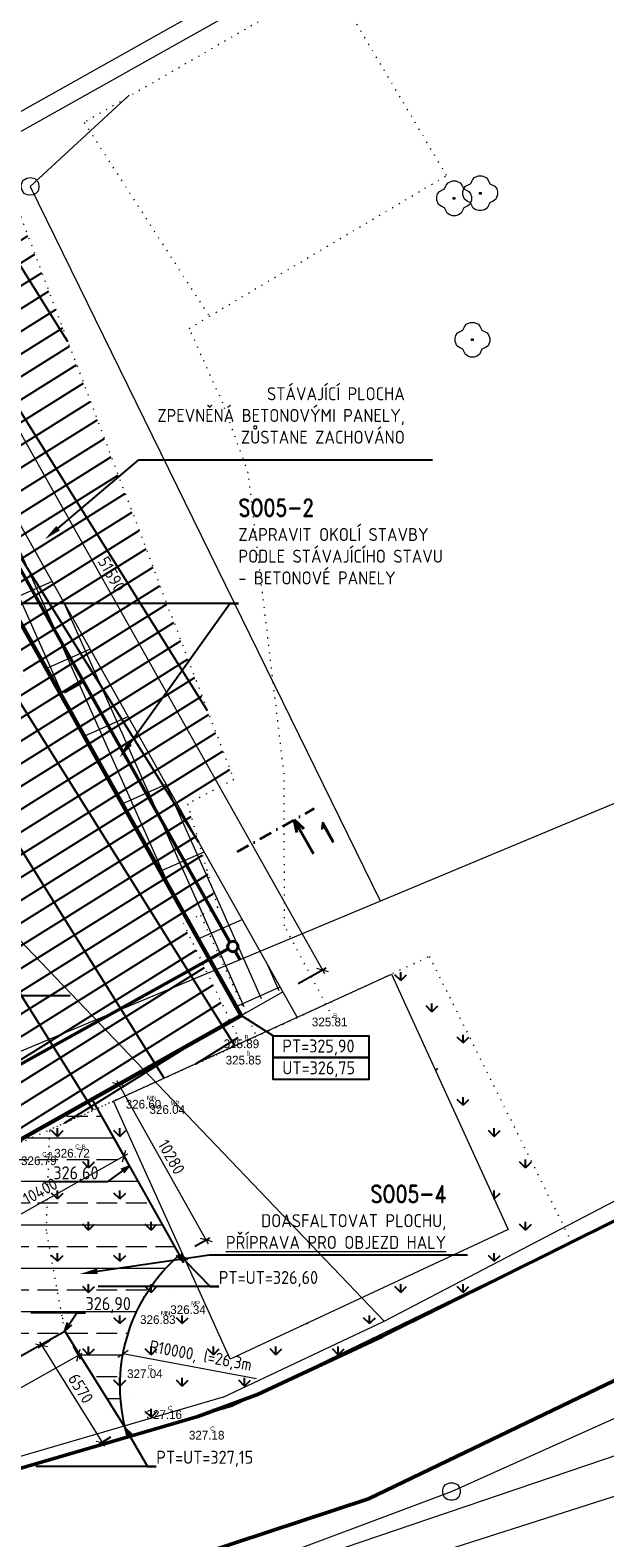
# Model space of a CAD drawing. Header units: millimetres. Extents: x 574189 to 1856771, y -1280639 to 333486.
# Tile 38 of 59: x 913735 to 946810, y -268029 to -181212. Entities that reach past the tile are written whole.
import ezdxf
from ezdxf import colors
from ezdxf.entities.mleader import LeaderData, LeaderLine
from ezdxf.enums import TextEntityAlignment as Align
from ezdxf.math import Vec2, Vec3

# ---------------------------------------------------------------- set-up
doc = ezdxf.new("R2010")
doc.units = ezdxf.units.MM
doc.linetypes.add('DASHDOT', pattern=[0.5, 0.25, -0.125, 0, -0.125])
doc.linetypes.add('DOT2', pattern=[0.875, 0.125, -0.75])
for name, color, linetype, lineweight in [('hranice', 3, 'Continuous', 20), ('hranice stavajici', 3, 'DOT2', 15), ('IN_C_TENKA', 7, 'Continuous', 18), ('IN_C_TLUSTA', 5, 'Continuous', 40), ('IN_KOTY', 4, 'Continuous', 13), ('IN_NS_TLUSTA', 1, 'Continuous', 60), ('IN_SRAFY', 13, 'Continuous', 9), ('KJ-DEŠŤOVÁ-KANALIZACE', 32, 'KANALIZACE_DESTOVA_PODZ', 40), ('OstElektroNNnadz', 232, '_EL_VEDENI_NN_NADZ', 13), ('OstKanDest', 32, '626B', 13), ('OstKanSplask', 34, 'KANALIZACE_SPLASKOVA_PODZ', 13), ('OstSdelovaci', 216, 'EL_VEDENI_SLABOPROUD_PODZ', 13), ('OstVodPitna', 150, '616B', 13), ('Vrstva 29', 7, 'Continuous', 0), ('Vrstva 34', 7, 'Continuous', 0)]:
    doc.layers.add(name, color=color, linetype=linetype, lineweight=lineweight)
for name, color, linetype in [('IN_SRAFY PUVODNI TEREN', 8, 'Continuous'), ('IN_TEXT', 7, 'Continuous'), ('popisy', 4, 'Continuous'), ('vyskopis', 7, 'Continuous')]:
    doc.layers.add(name, color=color, linetype=linetype)
doc.styles.add('iso', font='isocp.shx')
doc.styles.add('Koty', font='romand.shx', dxfattribs={"width": 0.8})
doc.styles.add('Style-cs_Working', font='cs_Working.shx')
doc.linetypes.add('616B', pattern='A,5,-2,5,-5.5,[145,stn.shx,S=0.1,R=0,X=0,Y=0],-5.5,5,-2', length=30)
doc.linetypes.add('626B', pattern='A,5,-2,5,-5.5,[150,stn.shx,S=0.1,R=0,X=0,Y=0],-5.5,5,-2', length=30)
doc.linetypes.add('_EL_VEDENI_NN_NADZ', pattern='A,10,-15,[109,cadkon.shx,S=5,R=0,X=0,Y=0],-50,10,-10', length=95)
doc.linetypes.add('EL_VEDENI_SLABOPROUD_PODZ', pattern='A,35,-30,[116,cadkon.shx,S=5,R=0,X=0,Y=0],-35', length=100)
doc.linetypes.add('KANALIZACE_DESTOVA_PODZ', pattern='A,35,-15,[102,cadkon.shx,S=5,R=0,X=0,Y=5],-5,[106,cadkon.shx,S=5,R=0,X=10,Y=0],30,-15', length=100)
doc.linetypes.add('KANALIZACE_SPLASKOVA_PODZ', pattern='A,35,-15,[102,cadkon.shx,S=5,R=0,X=0,Y=5],-5,[102,cadkon.shx,S=5,R=0,X=20,Y=5],30,-15', length=100)
doc.dimstyles.new('iso 250', dxfattribs={"dimtxt": 700, "dimasz": 500, "dimexe": 250, "dimexo": 1000, "dimgap": 250, "dimtad": 1, "dimdec": 0, "dimrnd": 10, "dimzin": 0, "dimtxsty": 'iso', "dimblk": 'OBLIQUE', "dimcen": 2.5, "dimdle": 250, "dimclrd": 256, "dimclre": 256, "dimclrt": 256, "dimadec": 0, "dimazin": 0, "dimtfac": 1, "dimtdec": 0, "dimtmove": 0, "dimatfit": 3, "dimfxl": 1, "dimlwd": -1, "dimarcsym": 0})

# ---------------------------------------------------------------- blocks, each defined once
blk = doc.blocks.new('Z313')
at = {"layer": 'Vrstva 29', "color": 3, "linetype": 'Continuous', "lineweight": 0}
for p, q in [((-0.45, 0.75), (-0.35, 0.9)), ((-0.35, 0.9), (-0.1, 1)), ((-0.1, 1), (0.1, 1)), ((0.1, 1), (0.35, 0.9)), ((0.35, 0.9), (0.45, 0.75)), ((-1, 0.1), (-0.95, 0.25)), ((-1, -0.1), (-1, 0.1)), ((-0.95, 0.25), (-0.85, 0.4)), ((-0.85, 0.4), (-0.55, 0.55)), ((-0.55, 0.55), (-0.45, 0.75)), ((-0.05, -0.05), (-0.05, 0.05)), ((-0.05, 0.05), (0.05, 0.05)), ((0.05, 0.05), (0.05, -0.05)), ((0.45, 0.75), (0.55, 0.55)), ((0.55, 0.55), (0.85, 0.4)), ((0.85, 0.4), (0.95, 0.25)), ((0.95, 0.25), (1, 0.1)), ((1, 0.1), (1, -0.1)), ((-0.9, -0.35), (-1, -0.1)), ((-0.75, -0.45), (-0.9, -0.35)), ((-0.55, -0.55), (-0.75, -0.45)), ((-0.4, -0.85), (-0.55, -0.55)), ((-0.25, -0.95), (-0.4, -0.85)), ((0.05, -0.05), (-0.05, -0.05)), ((0.4, -0.85), (0.25, -0.95)), ((0.55, -0.55), (0.4, -0.85)), ((0.75, -0.45), (0.55, -0.55)), ((0.9, -0.35), (0.75, -0.45)), ((1, -0.1), (0.9, -0.35)), ((-0.1, -1), (-0.25, -0.95)), ((0.1, -1), (-0.1, -1)), ((0.25, -0.95), (0.1, -1))]:
    blk.add_line(p, q, dxfattribs=at)
blk = doc.blocks.new('_Oblique')
at = {"layer": 'popisy', "color": 0, "lineweight": -2}
blk.add_line((-0.5, -0.5), (0.5, 0.5), dxfattribs=at)
blk = doc.blocks.new('*D45')
at = {"layer": 'DEFPOINTS', "color": 0, "transparency": 16777216}
for p in [(902996, -191626), (930550, -235321), (928282, -236596)]:
    blk.add_point(p, dxfattribs=at)
at = {"layer": 'IN_KOTY', "lineweight": -2, "transparency": 16777216}
for p, q in [((903868, -191136), (905482, -190229)), ((929154, -236106), (930768, -235199))]:
    blk.add_line(p, q, dxfattribs=at)
at = {"layer": 'IN_KOTY', "transparency": 16777216}
blk.add_line((905141, -190133), (930672, -235539), dxfattribs=at)
at = {"layer": 'IN_KOTY', "transparency": 16777216, "xscale": 500, "yscale": 500, "zscale": 500}
for p, rotation in [((905264, -190351), 119.3484460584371), ((930550, -235321), 299.3484460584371)]:
    blk.add_blockref('_Oblique', p, dxfattribs=dict(at, rotation=rotation))
at = {"layer": 'IN_KOTY', "transparency": 16777216, "insert": (918430, -212542), "char_height": 700, "attachment_point": 5, "rotation": 299.34845, "style": 'iso'}
blk.add_mtext('51590', dxfattribs=at)
blk = doc.blocks.new('*D58')
at = {"layer": 'DEFPOINTS', "color": 0, "transparency": 16777216}
for p in [(917299, -242772), (923862, -250875), (922338, -251732)]:
    blk.add_point(p, dxfattribs=at)
at = {"layer": 'IN_KOTY', "lineweight": -2, "transparency": 16777216}
for p, q in [((918171, -242282), (919041, -241792)), ((923209, -251242), (924080, -250753))]:
    blk.add_line(p, q, dxfattribs=at)
at = {"layer": 'IN_KOTY', "transparency": 16777216}
blk.add_line((918701, -241697), (923984, -251093), dxfattribs=at)
at = {"layer": 'IN_KOTY', "transparency": 16777216, "xscale": 500, "yscale": 500, "zscale": 500}
for p, rotation in [((918823, -241915), 119.3484460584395), ((923862, -250875), 299.3484460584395)]:
    blk.add_blockref('_Oblique', p, dxfattribs=dict(at, rotation=rotation))
at = {"layer": 'IN_KOTY', "transparency": 16777216, "insert": (921866, -246101), "char_height": 700, "attachment_point": 5, "rotation": 299.34845, "style": 'iso'}
blk.add_mtext('10280', dxfattribs=at)
blk = doc.blocks.new('Z620')
at = {"layer": 'Vrstva 34', "color": 32, "linetype": 'Continuous', "lineweight": 13}
for p, q in [((-0.5, 0.1), (-0.45, 0.25)), ((-0.5, -0.1), (-0.5, 0.1)), ((-0.45, 0.25), (-0.35, 0.4)), ((-0.35, 0.4), (-0.1, 0.5)), ((-0.1, 0.5), (0.1, 0.499)), ((0.1, 0.499), (0.35, 0.4)), ((0.35, 0.4), (0.45, 0.25)), ((0.45, 0.25), (0.5, 0.1)), ((0.5, 0.1), (0.499, -0.1)), ((-0.4, -0.35), (-0.5, -0.1)), ((-0.251, -0.45), (-0.4, -0.35)), ((-0.1, -0.5), (-0.251, -0.45)), ((0.1, -0.5), (-0.1, -0.5)), ((0.249, -0.451), (0.1, -0.5)), ((0.4, -0.351), (0.249, -0.451)), ((0.499, -0.1), (0.4, -0.351))]:
    blk.add_line(p, q, dxfattribs=at)
blk = doc.blocks.new('Z620_2')
at = {"layer": 'Vrstva 34', "color": 32, "linetype": 'Continuous', "lineweight": 0}
for p, q in [((-0.5, 0.1), (-0.45, 0.25)), ((-0.5, -0.1), (-0.5, 0.1)), ((-0.45, 0.25), (-0.35, 0.4)), ((-0.35, 0.4), (-0.1, 0.5)), ((-0.1, 0.5), (0.1, 0.5)), ((0.1, 0.5), (0.35, 0.4)), ((0.35, 0.4), (0.45, 0.25)), ((0.45, 0.25), (0.5, 0.1)), ((0.5, 0.1), (0.5, -0.1)), ((-0.4, -0.35), (-0.5, -0.1)), ((-0.25, -0.45), (-0.4, -0.35)), ((-0.1, -0.5), (-0.25, -0.45)), ((0.1, -0.5), (-0.1, -0.5)), ((0.25, -0.45), (0.1, -0.5)), ((0.4, -0.35), (0.25, -0.45)), ((0.5, -0.1), (0.4, -0.35))]:
    blk.add_line(p, q, dxfattribs=at)
blk = doc.blocks.new('*D111')
at = {"layer": 'DEFPOINTS', "color": 0, "transparency": 16777216}
for p in [(919078, -257438), (928909, -259270)]:
    blk.add_point(p, dxfattribs=at)
at = {"layer": 'IN_KOTY', "transparency": 16777216}
blk.add_line((926771, -258872), (919078, -257438), dxfattribs=at)
at = {"layer": 'IN_KOTY', "transparency": 16777216, "xscale": 500, "yscale": 500, "zscale": 500, "rotation": 169.4398397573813}
blk.add_blockref('_Oblique', (919078, -257438), dxfattribs=at)
at = {"layer": 'IN_KOTY', "transparency": 16777216, "insert": (923536, -257605), "char_height": 700, "attachment_point": 5, "rotation": 349.43984, "style": 'iso'}
blk.add_mtext('R10000, l=26,3m', dxfattribs=at)
blk = doc.blocks.new('_OPEN30')
at = {"color": 0, "linetype": 'ByBlock'}
for p, q in [((-1, 0.27), (0, 0)), ((0, 0), (-1, -0.27)), ((0, 0), (-1, 0))]:
    blk.add_line(p, q, dxfattribs=at)
blk = doc.blocks.new('*D121')
at = {"layer": 'DEFPOINTS', "color": 0, "transparency": 16777216}
for p in [(915729, -256125), (916510, -257514), (902051, -263816)]:
    blk.add_point(p, dxfattribs=at)
at = {"layer": 'IN_KOTY', "transparency": 16777216}
blk.add_line((902615, -265328), (916728, -257392), dxfattribs=at)
at = {"layer": 'IN_KOTY', "lineweight": -2, "transparency": 16777216}
for p, q in [((916219, -256997), (916632, -257732)), ((902541, -264687), (902955, -265423))]:
    blk.add_line(p, q, dxfattribs=at)
at = {"layer": 'IN_KOTY', "transparency": 16777216, "xscale": 500, "yscale": 500, "zscale": 500}
for p, rotation in [((916510, -257514), 29.34844605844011), ((902832, -265205), 209.3484460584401)]:
    blk.add_blockref('_Oblique', p, dxfattribs=dict(at, rotation=rotation))
at = {"layer": 'IN_KOTY', "transparency": 16777216, "insert": (909377, -260837), "char_height": 700, "attachment_point": 5, "rotation": 29.34845, "style": 'iso'}
blk.add_mtext('15690', dxfattribs=at)
blk = doc.blocks.new('*D122')
at = {"layer": 'DEFPOINTS', "color": 0, "transparency": 16777216}
for p in [(915729, -256125), (919209, -261702), (917876, -262534)]:
    blk.add_point(p, dxfattribs=at)
at = {"layer": 'IN_KOTY', "lineweight": -2, "transparency": 16777216}
for p, q in [((914880, -256654), (914184, -257089)), ((918361, -262232), (917664, -262666))]:
    blk.add_line(p, q, dxfattribs=at)
at = {"layer": 'IN_KOTY', "transparency": 16777216}
blk.add_line((914264, -256745), (918009, -262746), dxfattribs=at)
at = {"layer": 'IN_KOTY', "transparency": 16777216, "xscale": 500, "yscale": 500, "zscale": 500}
for p, rotation in [((914396, -256957), 121.9674138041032), ((917876, -262534), 301.9674138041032)]:
    blk.add_blockref('_Oblique', p, dxfattribs=dict(at, rotation=rotation))
at = {"layer": 'IN_KOTY', "transparency": 16777216, "insert": (916645, -259428), "char_height": 700, "attachment_point": 5, "rotation": 301.96741, "style": 'iso'}
blk.add_mtext('6570', dxfattribs=at)
blk = doc.blocks.new('*D123')
at = {"layer": 'DEFPOINTS', "color": 0, "transparency": 16777216}
for p in [(917299, -242772), (919139, -246044), (908622, -248569)]:
    blk.add_point(p, dxfattribs=at)
at = {"layer": 'IN_KOTY', "lineweight": -2, "transparency": 16777216}
for p, q in [((917789, -243643), (919261, -246262)), ((909112, -249441), (910192, -251361))]:
    blk.add_line(p, q, dxfattribs=at)
at = {"layer": 'IN_KOTY', "transparency": 16777216}
blk.add_line((909851, -251266), (919357, -245921), dxfattribs=at)
at = {"layer": 'IN_KOTY', "transparency": 16777216, "xscale": 500, "yscale": 500, "zscale": 500}
for p, rotation in [((919139, -246044), 29.34844605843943), ((910069, -251143), 209.3484460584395)]:
    blk.add_blockref('_Oblique', p, dxfattribs=dict(at, rotation=rotation))
at = {"layer": 'IN_KOTY', "transparency": 16777216, "insert": (914310, -248070), "char_height": 700, "attachment_point": 5, "rotation": 29.34845, "style": 'iso'}
blk.add_mtext('10400', dxfattribs=at)

msp = doc.modelspace()

# ---------------------------------------------------------------- hatches: boundary and pattern name
at = {"layer": 'IN_SRAFY'}
h = msp.add_hatch(dxfattribs=at)
h.set_pattern_fill('GRATE', color=256, scale=1400, angle=114)
h.set_pattern_definition([(114, (925168, -232754.4), (-1015.177, -451.986), []), (204, (925168, -232754.4), (1807.94, -4060.7), [])])
h.paths.add_polyline_path([(925343, -231369.3), (923532.7, -232179.8), (925981.6, -237472), (928212.4, -236472.3)])
h.paths.add_polyline_path([(923532.7, -232179.8), (922822.6, -232497.7), (925692.4, -237601.6), (925981.6, -237472)])
h.paths.add_polyline_path([(904020.3, -193447.9), (901982.5, -193894.5), (901315.3, -194244.1), (905084.3, -200951.1), (921230.4, -229666.1), (923769.2, -228570.4)])
h.paths.add_polyline_path([(903750.5, -192968), (901982.5, -193894.5), (904020.3, -193447.9)])
h.paths.add_polyline_path([(902995.6, -191625.5), (900600.2, -192971.6), (901315.3, -194244.1), (903750.5, -192968)])
h.paths.add_polyline_path([(923769.2, -228570.4), (921230.4, -229666.1), (922822.6, -232497.7), (925343, -231369.3)])
h = msp.add_hatch(dxfattribs=at)
h.set_pattern_fill('JIS_STN_2.5', color=256, scale=1000, angle=315)
h.paths.add_polyline_path([(880285.8, -204387.5), (878978.4, -205122.7), (881497.1, -209602.2), (880900.3, -211151.3), (889768.2, -224311.9), (894838.1, -233328.5), (886160.7, -238207.6), (888203.4, -238779.9), (896890.5, -233918.2)])
h.paths.add_polyline_path([(857957.3, -247550.8), (863833.5, -260022.8), (867068.4, -263774.1), (885194.3, -255806.1), (887403.9, -260499.4), (897213.9, -255212.8), (891241.4, -244591), (875188.6, -253617.2), (864315.5, -258694.1), (862829.7, -255541.6)])
h.paths.add_polyline_path([(897213.9, -255212.8), (887403.9, -260499.4), (902051.1, -263815.5), (913557, -257346), (908719.8, -248743.2)])
edge = h.paths.add_edge_path()
edge.add_line((913557, -257346), (915728.5, -256124.9))
edge.add_line((915728.5, -256124.9), (919209.1, -261702.1))
edge.add_arc((928908.9, -259270.2), 10000, 131.081203, 194.074739, ccw=False)
edge.add_line((922337.7, -251732.4), (917299.2, -242771.8))
edge.add_line((917299.2, -242771.8), (908229.7, -247871.5))
edge.add_line((908229.7, -247871.5), (913557, -257346))
edge = h.paths.add_edge_path()
edge.add_line((886160.7, -238207.6), (880621.6, -236880.6))
edge.add_line((880621.6, -236880.6), (857957.3, -247550.8))
edge.add_line((857957.3, -247550.8), (862837.3, -255538.1))
edge.add_line((862837.3, -255538.1), (873703.6, -250447.9))
edge.add_line((873703.6, -250447.9), (875188.6, -253617.2))
edge.add_line((875188.6, -253617.2), (891241.4, -244591))
edge.add_line((891241.4, -244591), (888029.1, -238877.9))
edge.add_line((888029.1, -238877.9), (888203.4, -238779.9))
at = {"layer": 'IN_SRAFY PUVODNI TEREN'}
h = msp.add_hatch(dxfattribs=at)
h.set_pattern_fill('GRATE', color=256, scale=1400, angle=32)
h.paths.add_polyline_path([(921566.1, -214154.3), (918252.4, -214481.8), (919894.4, -217159.2), (920845.1, -220873.1), (920413, -223896), (924131.1, -220890.3)], flags=17)
h.paths.add_polyline_path([(925453.1, -224361.8), (924892.9, -222890.8), (919747.3, -227076.4), (918021.8, -228989.2), (920525, -227842.6), (923059, -226682), (922794.4, -225772.5)])
h.paths.add_polyline_path([(925871.2, -239566.9), (925062.7, -237883.8), (911522.8, -243951.7), (912109.8, -245776.1)])
h.paths.add_polyline_path([(925062.7, -237883.8), (922536.8, -232625.7), (909724.6, -238362.3), (911522.8, -243951.7)])
h.paths.add_polyline_path([(922536.8, -232625.7), (924528.7, -231733.9), (923626.3, -228632.1), (908670.7, -235086.8), (909724.6, -238362.3)])
h.paths.add_polyline_path([(923626.3, -228632.1), (923059, -226682), (920525, -227842.6), (915518.7, -230135.7), (908118.7, -233371), (908670.7, -235086.8)])
h.paths.add_polyline_path([(919747.3, -227076.4), (924892.9, -222890.8), (924131.1, -220890.3), (920413, -223896), (920845.1, -220873.1), (919894.4, -217159.2), (918252.4, -214481.8), (921566.1, -214154.3), (920627.8, -211667.4), (910568.6, -213565.4), (912087.7, -216050.7), (915138.1, -216136.6), (917922.7, -218701.2), (918250.4, -221702.3), (916666.9, -225631), (912954.1, -228959.4), (907349.5, -230927.8), (907739.5, -232192.5), (908118.7, -233371), (915518.7, -230135.7), (918021.8, -228989.2)])
h.paths.add_polyline_path([(906834, -229378), (907349.5, -230927.8), (912954.1, -228959.4), (916666.9, -225631), (918250.4, -221702.3), (917922.7, -218701.2), (915138.1, -216136.6), (912087.7, -216050.7), (913499.6, -218360.6), (904967.3, -223575.9), (906196.4, -227396.3)])
h.paths.add_polyline_path([(913009.9, -191478), (901746.3, -193474.2), (910761.2, -209205.8), (910550.9, -213536.4), (910568.6, -213565.4), (920627.8, -211667.4)])
h.paths.add_polyline_path([(911950.6, -188670.7), (901746.3, -193474.2), (913009.9, -191478)])
h = msp.add_hatch(dxfattribs=at)
h.set_pattern_fill('AR-SAND', color=256, scale=20, angle=21)
h.paths.add_polyline_path([(910550.9, -213536.4), (908417.8, -214840.2), (911366.5, -219664.4), (913499.6, -218360.6)])
h.paths.add_polyline_path([(908417.8, -214840.2), (906284.7, -216144.1), (909233.4, -220968.3), (911366.5, -219664.4)])
h.paths.add_polyline_path([(906284.7, -216144.1), (904151.6, -217447.9), (907100.4, -222272.1), (909233.4, -220968.3)])
h.paths.add_polyline_path([(904151.6, -217447.9), (902018.6, -218751.7), (904967.3, -223575.9), (907100.4, -222272.1)])
h.paths.add_polyline_path([(898943.5, -223095.5), (914986.4, -223095.5), (914986.4, -221405), (898943.5, -221405)], flags=9)
h.paths.add_polyline_path([(903265.9, -221053.6), (907509.9, -221053.6), (907509.9, -219178.6), (903265.9, -219178.6)], flags=9)
h = msp.add_hatch(dxfattribs=at)
h.set_pattern_fill('AR-B88', color=256, scale=2, angle=32)
h.paths.add_polyline_path([(900148.7, -215692.5), (898072.1, -216961.8), (899499.8, -219370.4), (904056, -224134.2), (904967.3, -223575.9), (902018.6, -218751.7)])
h.paths.add_polyline_path([(899499.8, -219370.4), (902785.1, -224912.9), (904056, -224134.2)])
h.paths.add_polyline_path([(898943.5, -223095.5), (914986.4, -223095.5), (914986.4, -221405), (898943.5, -221405)], flags=9)
h = msp.add_hatch(dxfattribs=at)
h.set_pattern_fill('GRASS', color=256, scale=100)
h.set_pattern_definition([(90, (692592, -395789.5), (-1796.051, 1796.051), [476.25, -3115.852]), (45, (692592, -395789.5), (-1796.051, 1796.051), [476.25, -2063.75]), (135, (692592, -395789.5), (-1796.051, -1796.051), [476.25, -2063.75])])
h.paths.add_polyline_path([(918538.8, -242875.3), (914861.7, -244534.4), (914669.9, -250335.5), (915728.5, -256124.9), (919504.1, -262174.8), (923386.3, -261042.6), (926606.3, -259862.6), (933920.5, -256323), (932887.7, -254173), (925245.3, -257738.9)])
h.paths.add_polyline_path([(916244.6, -248947.8), (916244.6, -248148.3, -1), (917241.6, -248087.3), (917241.6, -248956.8, -0.8764223)], flags=16)
h.paths.add_polyline_path([(936706.2, -234546.3), (934527.9, -235573.1), (941240.4, -250275.6), (932913.4, -254161), (933921.9, -256322.4), (944899.1, -251010.1)])

# ---------------------------------------------------------------- linework, layer by layer
at = {"layer": 'DEFPOINTS'}
msp.add_lwpolyline([(919209.1, -261702.1, -0.2819987), (922337.7, -251732.4), (917299.2, -242771.8), (908229.7, -247871.5), (908719.8, -248743.2), (897213.9, -255212.8), (888029.1, -238877.9), (896880.7, -233900.8), (880285.8, -204387.5), (878978.4, -205122.7), (894838.1, -233328.5), (886160.7, -238207.6), (880621.6, -236880.6), (857957.3, -247550.8), (863833.5, -260022.8), (867068.4, -263774.1), (885194.3, -255806.1), (887403.9, -260499.4), (902051.1, -263815.5), (915728.5, -256124.9), (919209.1, -261702.1)], format="xyb", dxfattribs=at)
at = {"layer": 'hranice'}
for p, q in [((929101.1, -238053), (902996, -191626.2)), ((925885, -237944.2), (928282.1, -236596.3)), ((917299.2, -242771.8), (922337.7, -251732.4))]:
    msp.add_line(p, q, dxfattribs=at)
at = {"layer": 'hranice', "ltscale": 100}
for p, q in [((902051.1, -263815.5), (915728.5, -256124.9)), ((915728.5, -256124.9), (919504.1, -262174.8))]:
    msp.add_line(p, q, dxfattribs=at)
at = {"layer": 'hranice'}
msp.add_arc((928908.9, -259270.2), 10000, 131.081203, 194.074739, dxfattribs=at)
at = {"layer": 'hranice stavajici', "color": 3, "linetype": 'DOT2', "lineweight": 20, "ltscale": 500}
for p, q in [((931031.1, -178322.6), (916842.1, -186529.6)), ((937701.1, -189581.6), (931031.1, -178322.6)), ((916842.1, -186529.6), (924041.1, -197689.6)), ((911950.6, -188670.7), (921566.1, -214154.3)), ((924041.1, -197689.6), (937701.1, -189581.6)), ((922893.1, -198394.6), (924041.1, -197689.6)), ((924828.1, -202693.6), (922893.1, -198394.6)), ((926288.1, -206713.6), (924828.1, -202693.6)), ((928350.1, -224053.6), (926288.1, -206713.6)), ((928375.1, -232790.6), (928350.1, -224053.6)), ((924528.7, -231733.9), (923532.7, -232179.8)), ((923532.7, -232179.8), (926764.5, -239163.9)), ((931168.1, -238083.6), (928375.1, -232790.6))]:
    msp.add_line(p, q, dxfattribs=at)
for points in [[(921566.1, -214154.3), (925453.1, -224361.8), (922794.4, -225772.5), (924528.7, -231733.9), (922536.8, -232625.7), (925871.2, -239566.9), (912109.8, -245776.1), (904967.3, -223575.9), (902018.6, -218751.7), (910550.9, -213536.4), (910761.2, -209205.8), (901746.3, -193474.2), (911950.6, -188670.7), (921566.1, -214154.3)], [(925871.2, -239566.9), (936706.2, -234546.3), (944899.1, -251010.1), (925353.5, -260468.9), (919504.1, -262174.8), (915728.5, -256124.9), (914669.9, -250335.5), (914861.7, -244534.4)]]:
    msp.add_lwpolyline(points, close=True, dxfattribs=at)
at = {"layer": 'IN_C_TENKA'}
for p, q in [((878022.1, -205659.6), (926922.1, -178179.6)), ((880750.3, -205272.9), (927412, -179051.4)), ((918538.8, -242875.3), (934528.8, -235575)), ((934527.9, -235573.1), (941240.4, -250275.6)), ((925245.3, -257738.9), (918538.8, -242875.3)), ((941240.4, -250275.6), (925245.3, -257738.9)), ((944899.1, -251010.1), (925353.5, -260468.9)), ((925353.5, -260468.9), (919504.1, -262174.8))]:
    msp.add_line(p, q, dxfattribs=at)
at = {"layer": 'IN_C_TENKA', "color": 8, "lineweight": 50}
for points in [[(777538.9, -382535.6), (799028.6, -326090.3), (808998, -305798.8), (827413.9, -291937.5), (838027.6, -287369.5), (883731.3, -272607.3), (923386.3, -261042.6), (926823.2, -259783.2), (933978.8, -256444.4), (957973.3, -244504), (989220.8, -228340.5), (1004036.8, -220063.3), (1015029.8, -216950.6), (1027459.6, -214991.3), (1057348.4, -216391.8)], [(788589.2, -382535.6), (814909.6, -314137.2), (834225.5, -299959.1), (865358.3, -288400.4), (877777.1, -284084.2), (933200.1, -265776), (963964, -250976.3), (1007364.1, -228554.2), (1020204.9, -225475.6), (1040562.2, -225570.9), (1057348.4, -226795)]]:
    msp.add_lwpolyline(points, dxfattribs=at)
at = {"layer": 'IN_C_TLUSTA', "linetype": 'DASHDOT', "ltscale": 3000}
msp.add_line((925645.3, -228536), (930086.5, -226038.7), dxfattribs=at)
at = {"layer": 'IN_C_TLUSTA'}
for p, q in [((930034.9, -228635.8), (928937.8, -226684.6)), ((928937.8, -226684.6), (929092.6, -227419.7)), ((928937.8, -226684.6), (929485.5, -227198.8))]:
    msp.add_line(p, q, dxfattribs=at)
at = {"layer": 'IN_NS_TLUSTA'}
msp.add_lwpolyline([(885472.1, -211978.8), (897970.2, -234206), (889292.8, -239085.1), (897595.5, -253851), (925885, -237944.2), (905084.3, -200951.1), (885472.1, -211978.8)], dxfattribs=at)
at = {"layer": 'IN_TEXT'}
msp.add_line((927717.7, -239120.6), (925885, -237944.2), dxfattribs=at)
for points in [[(927717.7, -239120.6), (933224.8, -239120.6), (933224.8, -240377.4), (927717.7, -240377.4)], [(927717.7, -240377.4), (933224.8, -240377.4), (933224.8, -241634.2), (927717.7, -241634.2)]]:
    msp.add_lwpolyline(points, close=True, dxfattribs=at)
at = {"layer": 'KJ-DEŠŤOVÁ-KANALIZACE', "lineweight": 50, "ltscale": 50}
for p, q in [((910912.5, -208255.7), (925235.6, -233728.8)), ((895081.4, -250772.8), (925132.9, -234114.9)), ((925529, -234250.5), (925800.7, -234733.7))]:
    msp.add_line(p, q, dxfattribs=at)
at = {"layer": 'KJ-DEŠŤOVÁ-KANALIZACE', "lineweight": 50, "ltscale": 100}
msp.add_line((915686, -219338.3), (916793.8, -218715.4), dxfattribs=at)
at = {"layer": 'KJ-DEŠŤOVÁ-KANALIZACE', "ltscale": 100}
msp.add_circle((925400.6, -233979.4), 300, dxfattribs=at)
at = {"layer": 'OstElektroNNnadz', "ltscale": 100}
for p, q in [((934104.4, -255551.5), (897519.3, -217299.7)), ((934104.4, -255551.5), (961401.6, -241293.9)), ((924838.1, -259937.6), (934104.4, -255551.5)), ((924838.1, -259937.6), (893649.1, -269019.6))]:
    msp.add_line(p, q, dxfattribs=at)
at = {"layer": 'OstKanDest', "ltscale": 250}
for p, q in [((868871.7, -258536.9), (1046784.5, -184147.7)), ((913737.2, -190210.9), (933885, -231353.4))]:
    msp.add_line(p, q, dxfattribs=at)
at = {"layer": 'OstKanDest', "ltscale": 200}
msp.add_line((919439.2, -184957.9), (913733.2, -190213.9), dxfattribs=at)
at = {"layer": 'OstKanSplask', "ltscale": 100}
msp.add_line((937980.2, -265364.9), (966275.2, -252616.9), dxfattribs=at)
at = {"layer": 'OstKanSplask', "ltscale": 50}
msp.add_line((922527.2, -271146.9), (937980.2, -265364.9), dxfattribs=at)
at = {"layer": 'OstSdelovaci', "ltscale": 100}
msp.add_line((850618.4, -296566.4), (959161.4, -261852.9), dxfattribs=at)
at = {"layer": 'OstVodPitna', "ltscale": 500}
msp.add_line((919730.7, -272684.4), (949756.6, -262481.6), dxfattribs=at)

# ---------------------------------------------------------------- block references
at = {"layer": 'Vrstva 29', "color": 3, "linetype": 'Continuous', "lineweight": 0, "xscale": 1000, "yscale": 1000, "zscale": 1000}
for p in [(938136.1, -190895.6), (939638.1, -190603.6), (939188.1, -199040.6)]:
    msp.add_blockref('Z313', p, dxfattribs=at)
at = {"layer": 'Vrstva 34', "color": 32, "linetype": 'Continuous', "lineweight": 13, "xscale": 999.9976228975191, "yscale": 999.9976228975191, "zscale": 999.9976228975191, "rotation": 9.727428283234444}
msp.add_blockref('Z620', (913733.2, -190213.9), dxfattribs=at)
at = {"layer": 'Vrstva 34', "color": 32, "linetype": 'Continuous', "lineweight": 0, "xscale": 1000, "yscale": 1000, "zscale": 1000}
msp.add_blockref('Z620_2', (937980.2, -265364.9), dxfattribs=at)

# ---------------------------------------------------------------- texts
at = {"layer": 'IN_C_TLUSTA', "insert": (930165.3, -227070.7), "char_height": 1250, "width": 30420.26, "attachment_point": 1, "rotation": 29, "style": 'Koty'}
msp.add_mtext('1', dxfattribs=at)
at = {"layer": 'IN_TEXT', "char_height": 750, "width": 15598.124, "attachment_point": 1, "style": 'iso'}
for s, insert in [('PT=325,90', (928247.7, -239334.1)), ('UT=326,75', (928247.7, -240590.9))]:
    msp.add_mtext(s, dxfattribs=dict(at, insert=insert))
at = {"layer": 'vyskopis', "color": 4, "linetype": 'Continuous', "lineweight": 0, "style": 'Style-cs_Working'}
for s, p in [('B', (931170.1, -238073.6)), ('B', (926074.1, -239331.6)), ('B', (926178.1, -240272.6)), ('MN', (920458.1, -242808.6)), ('MP', (921807.1, -243114.6)), ('C-B', (916327.1, -245630.6)), ('C-B', (914427.1, -246065.6)), ('MN', (921265.1, -255213.6)), ('MP', (922994.1, -254640.6)), ('C', (920510.1, -258328.6)), ('C', (921666.1, -260677.6)), ('C', (924098.1, -261866.6))]:
    msp.add_text(s, height=250, dxfattribs=at).set_placement(p)
at = {"layer": 'vyskopis', "color": 34, "linetype": 'Continuous', "lineweight": 0, "style": 'Style-cs_Working'}
for s, p in [('325.81 ', (931064.1, -238073.6)), ('325.89 ', (925986.6, -239331.6)), ('325.85 ', (926102.4, -240272.6)), ('326.60 ', (920348.8, -242808.6)), ('326.04 ', (921718.4, -243114.6)), ('326.72 ', (916235.5, -245630.6)), ('326.79 ', (914323.7, -246065.6)), ('326.83 ', (921177.6, -255213.6)), ('326.34 ', (922912.4, -254640.6)), ('327.04 ', (920429.1, -258328.6)), ('327.16 ', (921544.2, -260677.6)), ('327.18 ', (923988, -261866.6))]:
    msp.add_text(s, height=500, dxfattribs=at).set_placement(p, align=Align.TOP_CENTER)

# ---------------------------------------------------------------- dimensions: what is measured, and where the dimension line sits
at = {"layer": 'IN_KOTY'}
for p1, p2, distance, picture, middle in [((902996, -191626.2), (928282.1, -236596.3), 2601.5, '*D45', (918429.6, -212542.2)), ((902051.1, -263815.5), (915728.5, -256124.9), -1594, '*D121', (909377, -260836.7)), ((915728.5, -256124.9), (919209.1, -261702.1), -1570.9, '*D122', (916645.2, -259427.6))]:
    dim = msp.add_aligned_dim(p1=p1, p2=p2, distance=distance, dimstyle='iso 250', dxfattribs=at)
    dim.commit()
    dim.dimension.update_dxf_attribs({"geometry": picture, "text_midpoint": middle})
dim = msp.add_linear_dim(base=(923861.7, -250875.5), p1=(917299.2, -242771.8), p2=(922337.7, -251732.4), angle=119.348446, dimstyle='iso 250', dxfattribs=at)
dim.commit()
dim.dimension.update_dxf_attribs({"geometry": '*D58', "text_midpoint": (921865.6, -246101.1)})
dim = msp.add_linear_dim(base=(919138.9, -246043.6), p1=(908621.7, -248568.9), p2=(917299.2, -242771.8), angle=209.348446, dimstyle='iso 250', override={"dimtmove": 1}, dxfattribs=at)
dim.commit()
dim.dimension.update_dxf_attribs({"geometry": '*D123', "text_midpoint": (914310.1, -248070.5)})
dim = msp.add_radius_dim(center=(928908.9, -259270.2), mpoint=(919078.3, -257437.6), text='R10000, l=26,3m', dimstyle='iso 250', dxfattribs=at)
dim.commit()
dim.dimension.update_dxf_attribs({"geometry": '*D111', "text_midpoint": (923416.3, -258246.3), "dimtype": 164})

# ---------------------------------------------------------------- leaders
at = {"layer": 'hranice'}
ml = msp.add_multileader_mtext('Standard', dxfattribs=at)
ml.set_content('STÁVAJÍCÍ PLOCHA \\PZPEVNĚNÁ BETONOVÝMI PANELY, \\PZŮSTANE ZACHOVÁNO', color=256, style='iso')
ml.set_leader_properties()
ml.build(insert=Vec2(0, 0))
ml.multileader.update_dxf_attribs({"text_left_attachment_type": 5, "text_right_attachment_type": 5, "dogleg_length": 500, "arrow_head_size": 1000})
ctx = ml.context
ctx.base_point, ctx.char_height, ctx.arrow_head_size, ctx.plane_origin = Vec3(920482.7, -205961.6), 750, 1000, Vec3(941901.5, -211841.2)
ctx.left_attachment, ctx.right_attachment, ctx.text_align_type = 5, 5, 2
notes = []
notes.append((ctx, [(1, (1, 1, 0), (919982.7, -205961.6), (1, 0), 500, [(0, [(914578.3, -210534.6)], 0, [])])]))
ctx.mtext.insert, ctx.mtext.width, ctx.mtext.defined_height, ctx.mtext.alignment, ctx.mtext.flow_direction = Vec3(935297.2, -201774.1), 32294.411, 4518, 3, 5
ml = msp.add_multileader_mtext('Standard', dxfattribs=at)
ml.set_content('{\\Fromand|c238;\\W0.8;SO05-2\\P\\Fisocp|c238;\\H0.75x;\\W1;ZAPRAVIT OKOLÍ STAVBY \\PPODLE STÁVAJÍCÍHO STAVU\\P- BETONOVÉ PANELY}', color=256, style='iso')
ml.set_leader_properties()
ml.build(insert=Vec2(0, 0))
ml.multileader.update_dxf_attribs({"text_left_attachment_type": 5, "text_right_attachment_type": 5, "dogleg_length": 500, "arrow_head_size": 1000})
ctx = ml.context
ctx.base_point, ctx.char_height, ctx.arrow_head_size, ctx.landing_gap_size, ctx.plane_origin = Vec3(925723.1, -214233.7), 1000, 1000, 0, Vec3(943632.7, -218102.5)
ctx.left_attachment, ctx.right_attachment = 5, 5
notes.append((ctx, [(1, (1, 1, 0), (925223.1, -214233.7), (1, 0), 500, [(0, [(918882.8, -223100.6)], 0, [])])]))
ctx.mtext.insert, ctx.mtext.width, ctx.mtext.flow_direction = Vec3(925723.1, -208212.8), 24703.286, 5
ml = msp.add_multileader_mtext('Standard', dxfattribs=at)
ml.set_content('{\\Fromand|c238;\\W0.8;SO05-5\\P\\Fisocp|c238;\\H0.75x;\\W1;OBVODOVÝ CHODNÍK\\PZÁMKOVÁ DLAŽBA}  ', color=256, style='iso')
ml.set_leader_properties()
ml.build(insert=Vec2(0, 0))
ml.multileader.update_dxf_attribs({"text_left_attachment_type": 5, "text_right_attachment_type": 5, "dogleg_length": 500, "arrow_head_size": 1000})
ctx = ml.context
ctx.base_point, ctx.char_height, ctx.arrow_head_size, ctx.plane_origin = Vec3(902347.6, -236795.3), 1000, 1000, Vec3(857314.3, -247820)
ctx.left_attachment, ctx.right_attachment = 5, 5
notes.append((ctx, [(1, (1, 1, 0), (901847.6, -236795.3), (1, 0), 500, [(1, [(896013.2, -231353.4), (899679.3, -253209.9)], 0, [])])]))
ctx.mtext.insert, ctx.mtext.flow_direction = Vec3(902349.6, -232370.3), 5
ml = msp.add_multileader_mtext('Standard', dxfattribs=at)
ml.set_content('{\\Fromand|c0;\\H1.3333x;\\W0.8;SO05-4\\Fisocp|c238;\\W1;\\T0.8; }\\PDOASFALTOVAT PLOCHU, \\P{\\LPŘÍPRAVA PRO OBJEZD HALY}', color=256, style='iso')
ml.set_leader_properties()
ml.build(insert=Vec2(0, 0))
ml.multileader.update_dxf_attribs({"text_left_attachment_type": 5, "text_right_attachment_type": 5, "dogleg_length": 500, "arrow_head_size": 1000})
ctx = ml.context
ctx.base_point, ctx.char_height, ctx.arrow_head_size, ctx.plane_origin = Vec3(924552.9, -251725.4), 750, 1000, Vec3(911169.9, -272236.8)
ctx.left_attachment, ctx.right_attachment, ctx.text_align_type = 5, 5, 2
notes.append((ctx, [(1, (1, 1, 0), (924052.9, -251725.4), (1, 0), 500, [(0, [(916615.1, -252829.7)], 0, [])])]))
ctx.mtext.insert, ctx.mtext.alignment, ctx.mtext.flow_direction = Vec3(937679.9, -247724.4), 3, 5
at = {"layer": 'IN_TEXT'}
ml = msp.add_multileader_mtext('Standard', dxfattribs=at)
ml.set_content('326,60', color=256, style='iso')
ml.set_leader_properties()
ml.set_arrow_properties(name='OPEN30')
ml.build(insert=Vec2(0, 0))
ml.multileader.update_dxf_attribs({"text_left_attachment_type": 5, "text_right_attachment_type": 5, "dogleg_length": 500, "arrow_head_size": 500})
ctx = ml.context
ctx.base_point, ctx.char_height, ctx.arrow_head_size, ctx.landing_gap_size, ctx.plane_origin = Vec3(915007, -247536.4), 750, 500, 0, Vec3(925279.4, -251265.4)
ctx.left_attachment, ctx.right_attachment, ctx.text_align_type = 5, 5, 2
notes.append((ctx, [(0, (1, 1, 0), (918170.1, -247536.4), (-1, 0), 500, [(0, [(919459.8, -246614.4)], 0, [])])]))
ctx.mtext.insert, ctx.mtext.alignment, ctx.mtext.flow_direction = Vec3(917670.1, -246636.2), 3, 5
ml = msp.add_multileader_mtext('Standard', dxfattribs=at)
ml.set_content('PT=UT=326,60', color=256, style='iso')
ml.set_leader_properties()
ml.set_arrow_properties(name='OPEN30')
ml.build(insert=Vec2(0, 0))
ml.multileader.update_dxf_attribs({"text_left_attachment_type": 5, "text_right_attachment_type": 5, "dogleg_length": 500, "arrow_head_size": 500})
ctx = ml.context
ctx.base_point, ctx.char_height, ctx.arrow_head_size, ctx.landing_gap_size, ctx.plane_origin = Vec3(924590.2, -253562.5), 750, 500, 0, Vec3(934126.1, -260690.3)
ctx.left_attachment, ctx.right_attachment = 5, 5
notes.append((ctx, [(1, (1, 1, 0), (924090.2, -253562.5), (1, 0), 500, [(0, [(922337.7, -251732.4)], 0, [])])]))
ctx.mtext.insert, ctx.mtext.flow_direction = Vec3(924590.2, -252662.4), 5
ml = msp.add_multileader_mtext('Standard', dxfattribs=at)
ml.set_content('326,90', color=256, style='iso')
ml.set_leader_properties()
ml.set_arrow_properties(name='OPEN30')
ml.build(insert=Vec2(0, 0))
ml.multileader.update_dxf_attribs({"text_left_attachment_type": 5, "text_right_attachment_type": 5, "dogleg_length": 500, "arrow_head_size": 500})
ctx = ml.context
ctx.base_point, ctx.char_height, ctx.arrow_head_size, ctx.landing_gap_size, ctx.plane_origin = Vec3(916922.5, -255068), 750, 500, 0, Vec3(926458.3, -262195.8)
ctx.left_attachment, ctx.right_attachment = 5, 5
notes.append((ctx, [(1, (1, 1, 0), (916422.5, -255068), (1, 0), 500, [(0, [(915728.5, -256124.9)], 0, [])])]))
ctx.mtext.insert, ctx.mtext.flow_direction = Vec3(916922.5, -254167.9), 5
ml = msp.add_multileader_mtext('Standard', dxfattribs=at)
ml.set_content('PT=UT=327,15', color=256, style='iso')
ml.set_leader_properties()
ml.set_arrow_properties(name='OPEN30')
ml.build(insert=Vec2(0, 0))
ml.multileader.update_dxf_attribs({"text_left_attachment_type": 5, "text_right_attachment_type": 5, "dogleg_length": 500, "arrow_head_size": 500})
ctx = ml.context
ctx.base_point, ctx.char_height, ctx.arrow_head_size, ctx.landing_gap_size, ctx.plane_origin = Vec3(920994.8, -263914.7), 750, 500, 0, Vec3(930530.6, -271042.5)
ctx.left_attachment, ctx.right_attachment = 5, 5
notes.append((ctx, [(1, (1, 1, 0), (920494.8, -263914.7), (1, 0), 500, [(0, [(919209.1, -261702.1)], 0, [])])]))
ctx.mtext.insert, ctx.mtext.flow_direction = Vec3(920994.8, -263014.5), 5
for ctx, leaders in notes:
    for number, flags, end, landing, length, lines in leaders:
        leader = LeaderData()
        leader.index, (leader.has_last_leader_line, leader.has_dogleg_vector, leader.attachment_direction) = number, flags
        leader.last_leader_point, leader.dogleg_vector, leader.dogleg_length = Vec3(end), Vec3(landing), length
        for number, points, colour, breaks in lines:
            line = LeaderLine()
            line.index, line.vertices, line.color, line.breaks = number, Vec3.list(points), colors.encode_raw_color(colour), breaks
            leader.lines.append(line)
        ctx.leaders.append(leader)

doc.saveas('drawing.dxf')
